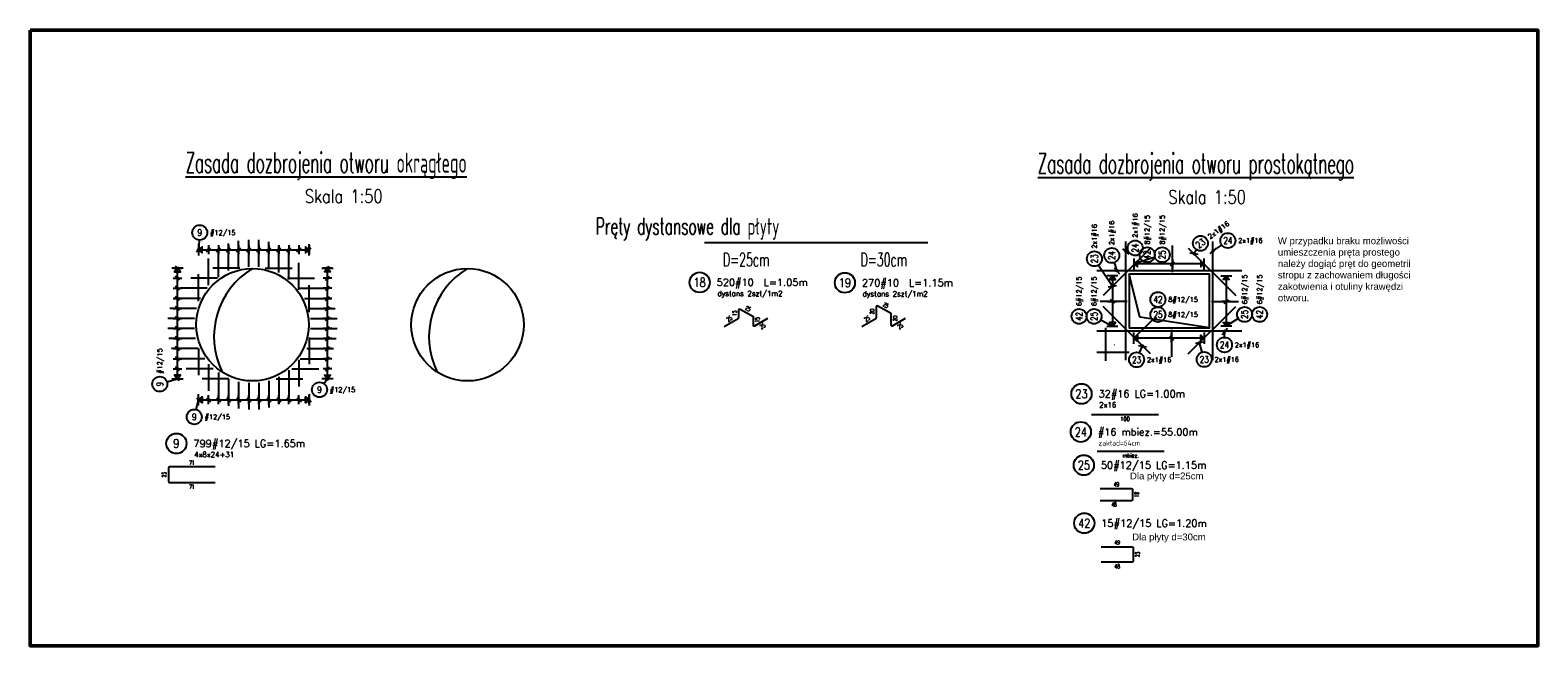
# Model space of a CAD drawing. Header units: millimetres. Extents: x -81893328 to 44149, y -26843406 to 95443303.
# Tile 48 of 100: x 31410 to 33659, y -4672 to -3754. Entities that reach past the tile are written whole.
import ezdxf
from ezdxf.enums import TextEntityAlignment as Align

# ---------------------------------------------------------------- set-up
doc = ezdxf.new("R2010")
doc.units = ezdxf.units.MM
doc.layers.add('UWAGI', color=6, linetype='Continuous', lineweight=50, plot=False)
doc.styles.add('arial', font='arial.ttf')
doc.styles.add('SIMPLEX8', font='simplex8.shx', dxfattribs={"width": 0.6})
doc.dimstyles.new('PKBI-1_50', dxfattribs={"dimtxt": 0.1, "dimasz": 0.072, "dimexe": 0.048, "dimexo": 0, "dimgap": 0.06, "dimtad": 1, "dimdec": 1, "dimlfac": 100, "dimrnd": 0.5, "dimdsep": 46, "dimtxsty": 'SIMPLEX8', "dimblk": 'OBLIQUE', "dimcen": 0.09, "dimdle": 0.048, "dimclrd": 7, "dimclre": 7, "dimclrt": 4, "dimadec": 0, "dimazin": 2, "dimtfac": 1, "dimtdec": 1, "dimtix": 1, "dimtmove": 0, "dimatfit": 3, "dimldrblk": 'OBLIQUE', "dimfxl": 0.096, "dimfxlon": 1, "dimtolj": 1, "dimtzin": 0, "dimarcsym": 0})

# ---------------------------------------------------------------- blocks, each defined once
blk = doc.blocks.new('strz5')
at = {"linetype": 'ByBlock'}
blk.add_line((0.095, 0), (-0.095, 0), dxfattribs=at)
blk.add_line((-0.043, 0.043), (0.043, -0.043))
blk.add_circle((0, 0), 0.0155)
blk = doc.blocks.new('symbol1')
at = {"linetype": 'ByBlock'}
blk.add_line((0, 0.12), (0, -0.12), dxfattribs=at)
blk.add_lwpolyline([(0, 0), (0.077, -0.064), (0.077, 0.064), (0, 0)])
blk = doc.blocks.new('opis-24')
at = {"color": 0}
blk.add_circle((0, 0), 0.215, dxfattribs=at)
at = {"style": 'SIMPLEX8'}
blk.add_attdef('OPIS3', text='', height=0.17, dxfattribs=at).set_placement((-0.386, 0), align=Align.MIDDLE_RIGHT)
at = {"style": 'SIMPLEX8', "width": 0.8}
blk.add_attdef('NN', text='', height=0.188, dxfattribs=at).set_placement((0, 0), align=Align.MIDDLE)
at = {"style": 'SIMPLEX8'}
blk.add_attdef('OPIS1', text='', height=0.153, dxfattribs=at).set_placement((0.362, 0), align=Align.MIDDLE_LEFT)
at = {"color": 0, "style": 'SIMPLEX8'}
blk.add_attdef('OPIS2', text='', height=0.111, dxfattribs=at).set_placement((0.377, -0.236), align=Align.MIDDLE_LEFT)
blk = doc.blocks.new('_OBLIQUE')
at = {"color": 0, "lineweight": -2}
blk.add_line((-0.5, -0.5), (0.5, 0.5), dxfattribs=at)
blk = doc.blocks.new('*D222')
at = {"color": 7, "lineweight": -2, "transparency": 16777216}
for p, q in [((33014.9, -4197.6), (33014.8, -4197.6)), ((33014.8, -4246.7), (33014.8, -4197.6)), ((33014.9, -4246.6), (33014.8, -4246.6))]:
    blk.add_line(p, q, dxfattribs=at)
at = {"layer": 'Defpoints', "color": 0, "transparency": 16777216}
for p in [(33014.8, -4197.6), (33042.3, -4197.6), (33044.7, -4246.6)]:
    blk.add_point(p, dxfattribs=at)
at = {"color": 7, "lineweight": -2, "transparency": 16777216, "xscale": 0.07200000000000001, "yscale": 0.07200000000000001, "zscale": 0.07200000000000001}
for p, rotation in [((33014.8, -4197.6), 90), ((33014.8, -4246.6), 270)]:
    blk.add_blockref('_OBLIQUE', p, dxfattribs=dict(at, rotation=rotation))
at = {"color": 4, "transparency": 16777216, "insert": (33003.4, -4216.9), "char_height": 0.1, "attachment_point": 5, "rotation": 90, "style": 'SIMPLEX8'}
blk.add_mtext('\\A1;48', dxfattribs=at)
blk = doc.blocks.new('*D223')
at = {"color": 7, "lineweight": -2, "transparency": 16777216}
for p, q in [((33001.7, -4233.9), (33001.7, -4234)), ((33001.7, -4234), (33049.8, -4234)), ((33049.7, -4233.9), (33049.7, -4234))]:
    blk.add_line(p, q, dxfattribs=at)
at = {"layer": 'Defpoints', "color": 0, "transparency": 16777216}
for p in [(33001.7, -4208.2), (33049.7, -4207.8), (33049.7, -4234)]:
    blk.add_point(p, dxfattribs=at)
at = {"color": 7, "lineweight": -2, "transparency": 16777216, "xscale": 0.07200000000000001, "yscale": 0.07200000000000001, "zscale": 0.07200000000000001, "rotation": 180}
blk.add_blockref('_OBLIQUE', (33001.7, -4234), dxfattribs=at)
at = {"color": 7, "lineweight": -2, "transparency": 16777216, "xscale": 0.07200000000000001, "yscale": 0.07200000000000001, "zscale": 0.07200000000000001}
blk.add_blockref('_OBLIQUE', (33049.7, -4234), dxfattribs=at)
at = {"color": 4, "transparency": 16777216, "insert": (33027.6, -4222.9), "char_height": 0.1, "attachment_point": 5, "style": 'SIMPLEX8'}
blk.add_mtext('\\A1;48', dxfattribs=at)
blk = doc.blocks.new('strz6')
blk.add_line((-0.062, 0.062), (0.062, -0.062))
blk.add_circle((0, 0), 0.0149)
blk = doc.blocks.new('opis-22')
at = {"color": 0}
blk.add_circle((0, 0), 0.16, dxfattribs=at)
at = {"style": 'SIMPLEX8', "width": 0.8}
blk.add_attdef('NN', text='', height=0.14, dxfattribs=at).set_placement((0, 0), align=Align.MIDDLE)
at = {"style": 'SIMPLEX8'}
blk.add_attdef('OPIS1', text='', height=0.103, dxfattribs=at).set_placement((0.219, 0), align=Align.MIDDLE_LEFT)

msp = doc.modelspace()

# ---------------------------------------------------------------- linework, layer by layer
at = {"ltscale": 0.04}
for p, q in [((31662.2868, -4066.7457), (31661.2238, -4081.0962)), ((31721.2238, -4107.929), (31721.2238, -4067.929)), ((31736.2238, -4106.5929), (31736.2238, -4066.5929)), ((31751.2238, -4106.5929), (31751.2238, -4066.5929)), ((31766.2238, -4109.4682), (31766.2238, -4069.4682)), ((33044.7152, -4245.6392), (33044.7152, -4068.6392)), ((33174.7152, -4245.6392), (33174.7152, -4068.6392)), ((31661.2238, -4081.0962), (31826.2238, -4081.0962)), ((31691.2238, -4121.8828), (31691.2238, -4081.8828)), ((31706.2238, -4112.0854), (31706.2238, -4072.0854)), ((31781.2238, -4115.2632), (31781.2238, -4075.2632)), ((31796.2238, -4125.4251), (31796.2238, -4085.4251)), ((33081.4848, -4078.6981), (33010.7741, -4149.4087)), ((33048.2358, -4082.3871), (33044.7152, -4083.6703)), ((33088.387, -4092.1631), (33056.873, -4102.3688)), ((33114.2425, -4114.6392), (33114.2425, -4074.6392)), ((33137.9457, -4078.6981), (33208.6564, -4149.4087)), ((33150.1629, -4081.1015), (33146.4058, -4087.1582)), ((33187.845, -4073.846), (33174.7152, -4083.0233)), ((31630.0011, -4273.6237), (31630.0011, -4108.6237)), ((31676.2238, -4134.2037), (31676.2238, -4094.2037)), ((31722.9023, -4108.6237), (31682.9023, -4108.6237)), ((31760.8501, -4108.6237), (31800.8501, -4108.6237)), ((31811.2238, -4140.7146), (31811.2238, -4100.7146)), ((31853.7513, -4273.6237), (31853.7513, -4108.6237)), ((33217.7152, -4112.6392), (33001.7152, -4112.6392)), ((33004.0526, -4104.0289), (33024.6903, -4135.4926)), ((33027.366, -4100.2369), (33031.5186, -4112.6392)), ((33161.873, -4102.3688), (33056.873, -4102.3688)), ((31674.33, -4138.6237), (31634.33, -4138.6237)), ((31689.6195, -4123.6237), (31649.6195, -4123.6237)), ((31661.2238, -4157.8064), (31661.2238, -4117.8064)), ((31794.1329, -4123.6237), (31834.1329, -4123.6237)), ((31809.4224, -4138.6237), (31849.4224, -4138.6237)), ((31826.2238, -4173.9974), (31826.2238, -4133.9974)), ((33024.7067, -4119.9496), (33024.7067, -4194.9496)), ((33194.7238, -4119.9496), (33194.7238, -4194.9496)), ((31664.168, -4153.6237), (31624.168, -4153.6237)), ((31819.5843, -4153.6237), (31859.5843, -4153.6237)), ((33046.7152, -4158.2259), (33006.7152, -4158.2259)), ((33172.7152, -4158.2259), (33212.7152, -4158.2259)), ((31655.4978, -4183.6237), (31615.4978, -4183.6237)), ((31658.3731, -4168.6237), (31618.3731, -4168.6237)), ((31825.3793, -4168.6237), (31865.3793, -4168.6237)), ((31828.2546, -4183.6237), (31868.2546, -4183.6237)), ((33081.4848, -4236.5803), (33010.7741, -4165.8696)), ((33137.9457, -4236.5803), (33208.6564, -4165.8696)), ((33212.5635, -4183.6329), (33194.7238, -4194.9496)), ((31655.4978, -4198.6237), (31615.4978, -4198.6237)), ((31828.2546, -4198.6237), (31868.2546, -4198.6237)), ((33217.7152, -4202.6392), (33001.7152, -4202.6392)), ((33007.3112, -4185.7545), (33024.7067, -4194.9496)), ((33084.723, -4185.6114), (33056.873, -4212.9096)), ((33112.8659, -4200.6392), (33112.8659, -4240.6392)), ((33192.2228, -4211.7565), (33192.4633, -4202.6392)), ((31656.8338, -4213.6237), (31616.8338, -4213.6237)), ((31660.9902, -4228.6237), (31620.9902, -4228.6237)), ((31661.2238, -4228.1362), (31661.2238, -4268.1362)), ((31822.7621, -4228.6237), (31862.7621, -4228.6237)), ((31826.2238, -4211.9452), (31826.2238, -4251.9452)), ((31826.9185, -4213.6237), (31866.9185, -4213.6237)), ((33161.873, -4212.9096), (33056.873, -4212.9096)), ((33065.3654, -4234.9018), (33069.7532, -4224.8487)), ((33158.748, -4233.9153), (33154.7874, -4219.7386)), ((31670.7877, -4243.6237), (31630.7877, -4243.6237)), ((31811.2238, -4245.228), (31811.2238, -4285.228)), ((31812.9647, -4243.6237), (31852.9647, -4243.6237)), ((31614.2404, -4278.2787), (31630.0011, -4273.6237)), ((31683.1086, -4258.6237), (31643.1086, -4258.6237)), ((31706.7113, -4273.6237), (31666.7113, -4273.6237)), ((31676.2238, -4251.7389), (31676.2238, -4291.7389)), ((31691.2238, -4264.0598), (31691.2238, -4304.0598)), ((31777.0411, -4273.6237), (31817.0411, -4273.6237)), ((31781.2238, -4270.6795), (31781.2238, -4310.6795)), ((31796.2238, -4260.5175), (31796.2238, -4300.5175)), ((31800.6438, -4258.6237), (31840.6438, -4258.6237)), ((31848.4615, -4280.8027), (31853.7513, -4273.6237)), ((31706.2238, -4273.8573), (31706.2238, -4313.8573)), ((31721.2238, -4278.0137), (31721.2238, -4318.0137)), ((31736.2238, -4279.3497), (31736.2238, -4319.3497)), ((31751.2238, -4279.3497), (31751.2238, -4319.3497)), ((31766.2238, -4276.4744), (31766.2238, -4316.4744)), ((31657.6601, -4319.4842), (31661.2238, -4304.8464)), ((31661.2238, -4304.8464), (31826.2238, -4304.8464))]:
    msp.add_line(p, q, dxfattribs=at)
at = {"color": 1}
msp.add_line((32416.0245, -4070.4032), (32749.3694, -4070.4032), dxfattribs=at)
msp.add_lwpolyline([(33169.7152, -4197.6392), (33169.7152, -4117.6392), (33049.7152, -4117.6392), (33049.7152, -4197.6392), (33169.7152, -4197.6392), (33065.7152, -4181.6392), (33049.7152, -4117.6392)], dxfattribs=at)
at = {"ltscale": 0.04}
for points in [[(32445.5495, -4195.735), (32466.4501, -4183.6681, 0.267949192), (32467.2001, -4182.369), (32467.2001, -4170.8331, -0.577350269), (32469.4501, -4169.5341), (32488.1007, -4180.302, -0.267949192), (32488.8507, -4181.6011), (32488.8507, -4193.137, 0.577350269), (32491.1007, -4194.436), (32510.5014, -4183.235)], [(32650.9816, -4195.735), (32671.8823, -4183.6681, 0.267949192), (32672.6323, -4182.369), (32672.6323, -4165.8331, -0.577350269), (32674.8823, -4164.5341), (32693.5329, -4175.302, -0.267949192), (32694.2829, -4176.6011), (32694.2829, -4193.137, 0.577350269), (32696.5329, -4194.436), (32715.9335, -4183.235)], [(31686.3681, -4405.0034), (31617.8681, -4405.0034, 0.414213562), (31616.3681, -4406.5034), (31616.3681, -4426.5034, 0.414213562), (31617.8681, -4428.0034), (31686.3681, -4428.0034)], [(33006.7055, -4437.2667), (33052.9055, -4437.2667, -0.414213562), (33054.7055, -4439.0667), (33054.7055, -4453.4667, -0.414213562), (33052.9055, -4455.2667), (33006.7055, -4455.2667)], [(33007.9399, -4523.8368), (33054.1399, -4523.8368, -0.414213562), (33055.9399, -4525.6368), (33055.9399, -4545.0368, -0.414213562), (33054.1399, -4546.8368), (33007.9399, -4546.8368)]]:
    msp.add_lwpolyline(points, format="xyb", dxfattribs=at)
for points in [[(32993.5964, -4326.9784), (33093.5964, -4326.9784)], [(33001.8816, -4381.6048), (33101.8816, -4381.6048)]]:
    msp.add_lwpolyline(points, dxfattribs=at)
at = {"color": 1}
for centre in [(31741.8762, -4192.9713), (32062.6289, -4192.9713)]:
    msp.add_circle(centre, 83.8348, dxfattribs=at)
for centre in [(31803.4101, -4211.0446), (32124.1628, -4211.0446)]:
    msp.add_arc(centre, 119.0449, 121.1243034, 206.1392619, dxfattribs=at)
at = {"layer": 'UWAGI', "color": 1, "ltscale": 2}
msp.add_lwpolyline([(31410.1452, -3753.8123), (33659.4776, -3753.8123), (33659.4776, -4671.6434), (31410.1452, -4671.6434)], close=True, dxfattribs=at)

# ---------------------------------------------------------------- block references
at = {"color": 2, "ltscale": 0.04, "xscale": 70, "yscale": 70, "zscale": 70}
for p, values in [((31663.1141, -4055.5763), {'NN': '9', 'OPIS1': '#12/15  '}), ((33197.0249, -4067.4296), {'NN': '24', 'OPIS1': '2x1#16   '}), ((33092.7214, -4155.3715), {'NN': '42', 'OPIS1': '8#12/15  '}), ((33092.7214, -4177.7715), {'NN': '25', 'OPIS1': '8#12/15  '}), ((33191.9276, -4222.9526), {'NN': '24', 'OPIS1': '2x1#16   '}), ((33060.8851, -4245.1666), {'NN': '23', 'OPIS1': '2x1#16   '}), ((33161.7616, -4244.7023), {'NN': '23', 'OPIS1': '2x1#16   '}), ((31841.8176, -4289.8193), {'NN': '9', 'OPIS1': '#12/15  '}), ((31655.0107, -4330.3663), {'NN': '9', 'OPIS1': '#12/15  '})]:
    msp.add_blockref('opis-22', p, dxfattribs=at).add_auto_attribs(values)
for p, rotation, values in [((32997.9098, -4094.6638), 90, {'NN': '23', 'OPIS1': '2x1#16   '}), ((33023.8101, -4089.6164), 90, {'NN': '24', 'OPIS1': '2x1#16   '}), ((33058.7586, -4078.5516), 90, {'NN': '24', 'OPIS1': '2x1#16   '}), ((33076.6422, -4088.7124), 90, {'NN': '42', 'OPIS1': '8#12/15  '}), ((33099.0422, -4088.7124), 90, {'NN': '25', 'OPIS1': '8#12/15  '}), ((33156.0668, -4071.5839), 36.28675, {'NN': '23', 'OPIS1': '2x1#16   '}), ((32975.0094, -4180.5205), 90, {'NN': '42', 'OPIS1': '6#12/15  '}), ((32997.4094, -4180.5205), 90, {'NN': '25', 'OPIS1': '6#12/15  '}), ((33222.0211, -4177.6335), 90, {'NN': '25', 'OPIS1': '6#12/15  '}), ((33244.4211, -4177.6335), 90, {'NN': '42', 'OPIS1': '6#12/15  '}), ((31603.4991, -4281.4513), 90, {'NN': '9', 'OPIS1': '#12/15  '})]:
    msp.add_blockref('opis-22', p, dxfattribs=dict(at, rotation=rotation)).add_auto_attribs(values)
at = {"ltscale": 0.04}
for name, p, xscale, yscale, zscale, rotation in [('strz5', (31661.2238, -4081.0962), 70, 70, 70, 90), ('strz5', (31676.2238, -4081.0962), 70, 70, 70, 90), ('strz5', (31691.2238, -4081.0962), 70, 70, 70, 90), ('strz5', (31706.2238, -4081.0962), 70, 70, 70, 90), ('strz5', (31721.2238, -4081.0962), 70, 70, 70, 90), ('strz5', (31736.2238, -4081.0962), 70, 70, 70, 90), ('strz5', (31751.2238, -4081.0962), 70, 70, 70, 90), ('strz5', (31766.2238, -4081.0962), 70, 70, 70, 90), ('strz5', (31781.2238, -4081.0962), 70, 70, 70, 90), ('strz5', (31796.2238, -4081.0962), 70, 70, 70, 90), ('strz5', (31811.2238, -4081.0962), 70, 70, 70, 90), ('symbol1', (31826.2238, -4081.0962), 70, 70, 70, 180), ('strz5', (31826.2238, -4081.0962), 70, 70, 70, 90), ('strz6', (33044.7152, -4083.6703), -70, 70, 70, 94.5276499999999), ('strz6', (33146.4058, -4087.1582), -70, 70, 70, 306.005298), ('strz6', (33174.7152, -4083.0233), 69.99999999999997, 69.99999999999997, 69.99999999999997, 265.47235), ('symbol1', (31630.0011, -4108.6237), 70, 70, 70, 270), ('strz5', (31630.0011, -4108.6237), 70, 70, 70, 180), ('symbol1', (31853.7513, -4108.6237), -70, 70, 70, 89.99999999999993), ('strz5', (31853.7513, -4108.6237), -70, 70, 70, 180), ('strz6', (33031.5186, -4112.6392), 69.99999999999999, 69.99999999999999, 69.99999999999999, 355.47235), ('strz5', (33114.2425, -4102.3688), 70, 70, 70, 90), ('symbol1', (33161.873, -4102.3688), 70, 70, 70, 180), ('strz5', (31630.0011, -4123.6237), 70, 70, 70, 180), ('strz5', (31630.0011, -4138.6237), 70, 70, 70, 180), ('strz5', (31853.7513, -4123.6237), -70, 70, 70, 180), ('strz5', (31853.7513, -4138.6237), -70, 70, 70, 180), ('symbol1', (33024.7067, -4119.9496), 70, 70, 70, 270), ('strz6', (33024.6903, -4135.4926), 70.00000000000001, 70.00000000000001, 70.00000000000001, 53.99470200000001), ('symbol1', (33194.7238, -4119.9496), -70, 70, 70, 89.99999999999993), ('strz5', (31630.0011, -4153.6237), 70, 70, 70, 180), ('strz5', (31853.7513, -4153.6237), -70, 70, 70, 180), ('strz5', (33024.7067, -4158.2259), 70, 70, 70, 180), ('strz5', (33194.7238, -4158.2259), -70, 70, 70, 180), ('strz5', (31630.0011, -4168.6237), 70, 70, 70, 180), ('strz5', (31630.0011, -4183.6237), 70, 70, 70, 180), ('strz5', (31853.7513, -4168.6237), -70, 70, 70, 180), ('strz5', (31853.7513, -4183.6237), -70, 70, 70, 180), ('strz5', (31630.0011, -4198.6237), 70, 70, 70, 180), ('strz5', (31853.7513, -4198.6237), -70, 70, 70, 180), ('symbol1', (33024.7067, -4194.9496), 70, 70, 70, 90), ('symbol1', (33056.873, -4212.9096), -70, 70, 70, 180), ('symbol1', (33194.7238, -4194.9496), -70, 70, 70, 270), ('strz6', (33192.4633, -4202.6392), -69.99999999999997, 70, 70, 184.52765), ('strz5', (31630.0011, -4213.6237), 70, 70, 70, 180), ('strz5', (31630.0011, -4228.6237), 70, 70, 70, 180), ('strz5', (31853.7513, -4213.6237), -70, 70, 70, 180), ('strz5', (31853.7513, -4228.6237), -70, 70, 70, 180), ('strz6', (33069.7532, -4224.8487), -70.00000000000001, 70, 70, 126.005298), ('strz5', (33112.8659, -4212.9096), -70, 70, 70, 89.99999999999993), ('strz6', (33154.7874, -4219.7386), 70.00000000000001, 70.00000000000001, 70.00000000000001, 233.994702), ('strz5', (31630.0011, -4243.6237), 70, 70, 70, 180), ('strz5', (31853.7513, -4243.6237), -70, 70, 70, 180), ('symbol1', (31630.0011, -4273.6237), 70, 70, 70, 90), ('strz5', (31630.0011, -4258.6237), 70, 70, 70, 180), ('strz5', (31630.0011, -4273.6237), 70, 70, 70, 180), ('symbol1', (31853.7513, -4273.6237), -70, 70, 70, 270), ('strz5', (31853.7513, -4258.6237), -70, 70, 70, 180), ('strz5', (31853.7513, -4273.6237), -70, 70, 70, 180), ('strz5', (31661.2238, -4304.8464), -70, 70, 70, 89.99999999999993), ('symbol1', (31661.2238, -4304.8464), -70, 70, 70, 180), ('strz5', (31676.2238, -4304.8464), -70, 70, 70, 89.99999999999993), ('strz5', (31691.2238, -4304.8464), -70, 70, 70, 89.99999999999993), ('strz5', (31706.2238, -4304.8464), -70, 70, 70, 89.99999999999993), ('strz5', (31721.2238, -4304.8464), -70, 70, 70, 89.99999999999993), ('strz5', (31736.2238, -4304.8464), -70, 70, 70, 89.99999999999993), ('strz5', (31751.2238, -4304.8464), -70, 70, 70, 89.99999999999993), ('strz5', (31766.2238, -4304.8464), -70, 70, 70, 89.99999999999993), ('strz5', (31781.2238, -4304.8464), -70, 70, 70, 89.99999999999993), ('strz5', (31796.2238, -4304.8464), -70, 70, 70, 89.99999999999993), ('strz5', (31811.2238, -4304.8464), -70, 70, 70, 89.99999999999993), ('strz5', (31826.2238, -4304.8464), -70, 70, 70, 89.99999999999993)]:
    msp.add_blockref(name, p, dxfattribs=dict(at, xscale=xscale, yscale=yscale, zscale=zscale, rotation=rotation))
at = {"ltscale": 0.04, "yscale": 70, "zscale": 70}
for p, xscale in [((31661.2238, -4081.0962), 70), ((33056.873, -4102.3688), 70), ((33161.873, -4212.9096), -70), ((31826.2238, -4304.8464), -70)]:
    msp.add_blockref('symbol1', p, dxfattribs=dict(at, xscale=xscale))
at = {"color": 4, "ltscale": 0.04}
ref = msp.add_blockref('opis-24', (32408.9726, -4129.8045), dxfattribs=dict(at, xscale=70, yscale=70, zscale=70))
ref.add_attrib('NN', '18', dxfattribs={"height": 13.1495, "style": 'SIMPLEX8', "width": 0.8}).set_placement((32408.9726, -4129.8045), align=Align.MIDDLE)
ref.add_attrib('OPIS1', '520#10  L=1.05m', dxfattribs={"height": 10.71, "style": 'SIMPLEX8'}).set_placement((32434.2827, -4129.8045), align=Align.MIDDLE_LEFT)
ref.add_attrib('OPIS2', 'dystans 2szt/1m2', dxfattribs={"color": 0, "height": 7.735, "style": 'SIMPLEX8'}).set_placement((32435.3899, -4146.3337), align=Align.MIDDLE_LEFT)
ref = msp.add_blockref('opis-24', (32625.6573, -4130.3849), dxfattribs=dict(at, xscale=70, yscale=70, zscale=70))
ref.add_attrib('NN', '19', dxfattribs={"height": 13.1495, "style": 'SIMPLEX8', "width": 0.8}).set_placement((32625.6573, -4130.3849), align=Align.MIDDLE)
ref.add_attrib('OPIS1', '270#10  L=1.15m', dxfattribs={"height": 10.71, "style": 'SIMPLEX8'}).set_placement((32650.9674, -4130.3849), align=Align.MIDDLE_LEFT)
ref.add_attrib('OPIS2', 'dystans 2szt/1m2', dxfattribs={"color": 0, "height": 7.735, "style": 'SIMPLEX8'}).set_placement((32652.0746, -4146.9141), align=Align.MIDDLE_LEFT)
ref = msp.add_blockref('opis-24', (32978.6546, -4295.8892), dxfattribs=dict(at, xscale=70, yscale=70, zscale=70))
ref.add_attrib('NN', '23', dxfattribs={"height": 13.1495, "style": 'SIMPLEX8', "width": 0.8}).set_placement((32978.6546, -4295.8892), align=Align.MIDDLE)
ref.add_attrib('OPIS1', '32#16 LG=1.00m', dxfattribs={"height": 10.71, "style": 'SIMPLEX8'}).set_placement((33003.9646, -4295.8892), align=Align.MIDDLE_LEFT)
ref.add_attrib('OPIS2', '2x16', dxfattribs={"color": 0, "height": 7.735, "style": 'SIMPLEX8'}).set_placement((33005.0718, -4312.4184), align=Align.MIDDLE_LEFT)
ref = msp.add_blockref('opis-24', (32977.6526, -4352.7556), dxfattribs=dict(at, xscale=70, yscale=70, zscale=70))
ref.add_attrib('NN', '24', dxfattribs={"height": 13.1495, "style": 'SIMPLEX8', "width": 0.8}).set_placement((32977.6526, -4352.7556), align=Align.MIDDLE)
ref.add_attrib('OPIS1', '#16 mbiez.=55.00m', dxfattribs={"height": 10.71, "style": 'SIMPLEX8'}).set_placement((33002.9626, -4352.7556), align=Align.MIDDLE_LEFT)
ref.add_attrib('OPIS2', 'zakład=64cm', dxfattribs={"color": 0, "height": 7.735, "style": 'SIMPLEX8'}).set_placement((33004.0698, -4369.2848), align=Align.MIDDLE_LEFT)
ref = msp.add_blockref('opis-24', (31628.3576, -4370.0034), dxfattribs=dict(at, xscale=70, yscale=70, zscale=70))
ref.add_attrib('NN', '9', dxfattribs={"height": 13.1495, "style": 'SIMPLEX8', "width": 0.8}).set_placement((31628.3576, -4370.0034), align=Align.MIDDLE)
ref.add_attrib('OPIS1', '799#12/15 LG=1.65m', dxfattribs={"height": 10.71, "style": 'SIMPLEX8'}).set_placement((31653.6677, -4370.0034), align=Align.MIDDLE_LEFT)
ref.add_attrib('OPIS2', '4x8x24+31', dxfattribs={"color": 0, "height": 7.735, "style": 'SIMPLEX8'}).set_placement((31654.7749, -4386.5326), align=Align.MIDDLE_LEFT)
ref = msp.add_blockref('opis-24', (32982.1704, -4402.2667), dxfattribs=dict(at, xscale=70, yscale=70, zscale=70))
ref.add_attrib('NN', '25', dxfattribs={"height": 13.1495, "style": 'SIMPLEX8', "width": 0.8}).set_placement((32982.1704, -4402.2667), align=Align.MIDDLE)
ref.add_attrib('OPIS1', '50#12/15 LG=1.15m', dxfattribs={"height": 10.71, "style": 'SIMPLEX8'}).set_placement((33007.4805, -4402.2667), align=Align.MIDDLE_LEFT)
ref = msp.add_blockref('opis-24', (32982.7707, -4488.8368), dxfattribs=dict(at, xscale=70, yscale=70, zscale=70))
ref.add_attrib('NN', '42', dxfattribs={"height": 13.1495, "style": 'SIMPLEX8', "width": 0.8}).set_placement((32982.7707, -4488.8368), align=Align.MIDDLE)
ref.add_attrib('OPIS1', '15#12/15 LG=1.20m', dxfattribs={"height": 10.71, "style": 'SIMPLEX8'}).set_placement((33008.0807, -4488.8368), align=Align.MIDDLE_LEFT)

# ---------------------------------------------------------------- texts
at = {"color": 2, "style": 'SIMPLEX8'}
for s, height, width, p in [('%%UZasada dozbrojenia otworu okrągłego', 30, 0.55, (31642.0784, -3966.3904)), ('%%UZasada dozbrojenia otworu prostokątnego', 30, 0.55, (32913.3964, -3967.5992)), ('Skala 1:50', 20, 0.8, (31820.0878, -4011.4002)), ('Skala 1:50', 20, 0.8, (33108.1717, -4012.609))]:
    msp.add_text(s, height=height, dxfattribs=dict(at, width=width)).set_placement(p)
at = {"ltscale": 0.04, "style": 'SIMPLEX8', "width": 0.6}
for s, rotation, p in [('25', 330, (32685.0326, -4166.7571)), ('25', 30, (32454.7998, -4186.7571)), ('15', 90, (32464.0501, -4175.735)), ('25', 330, (32479.6004, -4171.7571)), ('25', 30, (32660.232, -4186.7571)), ('20', 90, (32669.4823, -4173.235)), ('23', 90, (31613.2181, -4416.5034))]:
    msp.add_text(s, height=6.3, rotation=rotation, dxfattribs=at).set_placement(p, align=Align.CENTER)
for s, rotation, p in [('15', 90, (32492.0007, -4185.5211)), ('20', 90, (32697.4329, -4183.5381)), ('25', 30, (32501.251, -4192.213)), ('25', 30, (32706.6832, -4192.213)), ('18', 90, (33057.8555, -4446.2667)), ('23', 90, (33059.0899, -4535.3368))]:
    msp.add_text(s, height=6.3, rotation=rotation, dxfattribs=at).set_placement(p, align=Align.TOP_CENTER)
at = {"ltscale": 0.04, "style": 'SIMPLEX8'}
for s, width, p in [('100', 0.8, (33043.5964, -4330.1284)), ('mbiez.', 0.8, (33051.8816, -4384.7548)), ('71', 0.6, (31651.3681, -4431.1534)), ('48', 0.6, (33027.0938, -4457.8723)), ('48', 0.6, (33031.9399, -4549.9868))]:
    msp.add_text(s, height=6.3, dxfattribs=dict(at, width=width)).set_placement(p, align=Align.TOP_CENTER)
at = {"ltscale": 0.04, "style": 'SIMPLEX8', "width": 0.6}
for s, p in [('71', (31651.3681, -4401.8534)), ('49', (33030.7055, -4434.1167)), ('49', (33031.9399, -4520.6868))]:
    msp.add_text(s, height=6.3, dxfattribs=at).set_placement(p, align=Align.CENTER)
at = {"color": 2, "insert": (32252.3702, -4033.6601), "char_height": 30, "attachment_point": 1, "style": 'SIMPLEX8'}
msp.add_mtext_dynamic_manual_height_columns('\\pi1.7316;{\\H0.83333x;\\C256;Pręty dystansowe dla płyty\\H0.8x; }', width=614.134258, gutter_width=2.119, heights=[2.1706], dxfattribs=at)
at = {"char_height": 10.2, "width": 205.48682, "attachment_point": 1, "rotation": 359.9999831, "style": 'arial'}
for s, insert in [('W przypadku braku możliwości umieszczenia pręta prostego należy dogiąć pręt do geometrii stropu z zachowaniem długości zakotwienia i otuliny krawędzi otworu.', (33271.6229, -4062.6902)), ('Dla płyty d=25cm', (33051.0039, -4413.2778)), ('Dla płyty d=30cm', (33054.2413, -4504.2535))]:
    msp.add_mtext(s, dxfattribs=dict(at, insert=insert))
at = {"color": 2, "char_height": 20, "width": 614.134258, "attachment_point": 1, "style": 'SIMPLEX8'}
for s, insert in [('D=25cm^I', (32443.6493, -4085.8739)), ('D=30cm^I', (32649.0815, -4085.8739))]:
    msp.add_mtext(s, dxfattribs=dict(at, insert=insert))

# ---------------------------------------------------------------- dimensions: what is measured, and where the dimension line sits
dim = msp.add_linear_dim(base=(33014.8472, -4197.6392), p1=(33044.7152, -4246.6392), p2=(33042.257, -4197.6392), angle=90, text='48', dimstyle='PKBI-1_50', override={"dimtmove": 2})
dim.commit()
dim.dimension.update_dxf_attribs({"geometry": '*D222', "text_midpoint": (33003.3929, -4216.9307), "dimtype": 160})
dim = msp.add_linear_dim(base=(33049.7152, -4233.9855), p1=(33001.7152, -4208.157), p2=(33049.7152, -4207.7787), text='48', dimstyle='PKBI-1_50', override={"dimtmove": 2})
dim.commit()
dim.dimension.update_dxf_attribs({"geometry": '*D223', "text_midpoint": (33027.6106, -4222.8662), "dimtype": 160})

doc.saveas('drawing.dxf')
